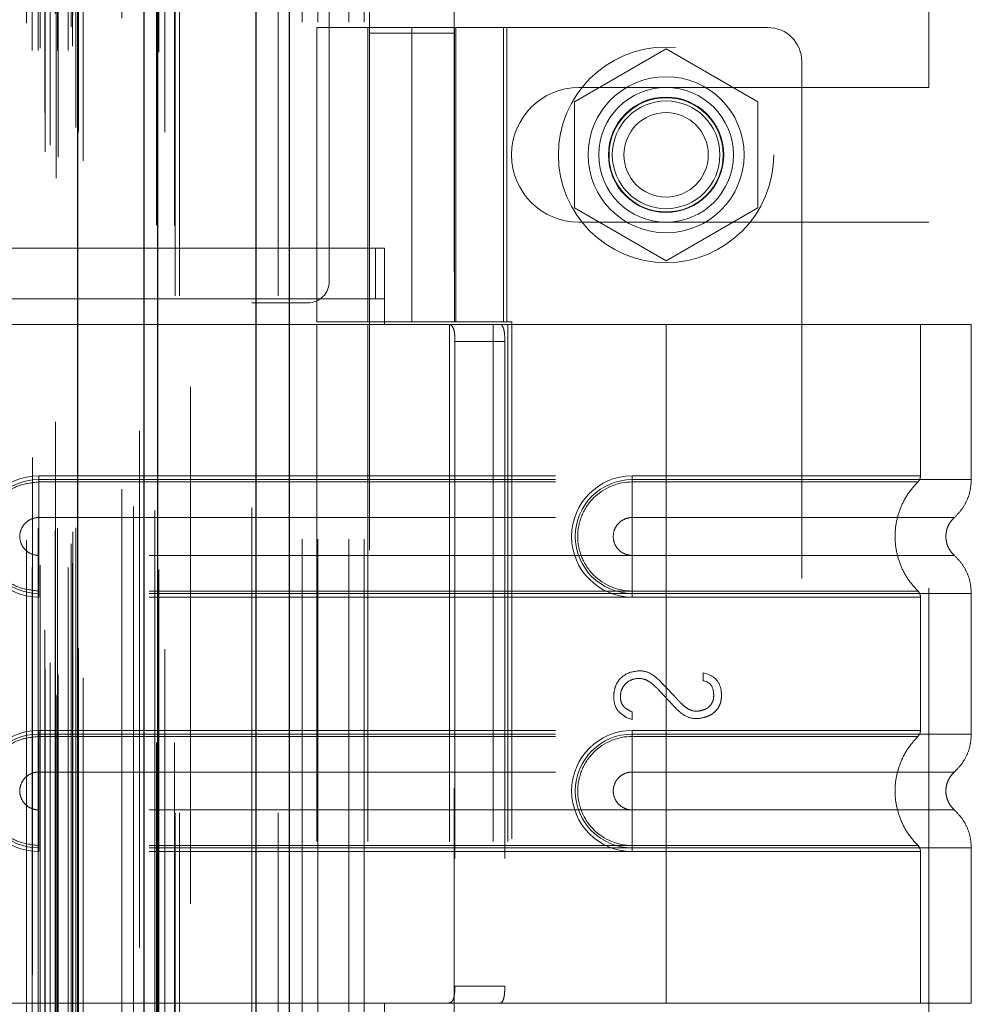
# Model space of a CAD drawing. Header units: inches. Extents: x 0.2 to 10.8, y 0.2 to 8.2.
# Tile 90 of 103: x 5.993 to 6.178, y 4.643 to 4.834. Entities that reach past the tile are written whole.
import ezdxf

# ---------------------------------------------------------------- set-up
doc = ezdxf.new("R2010")
doc.units = ezdxf.units.IN
doc.header["$MEASUREMENT"] = 0
doc.linetypes.add('HIDDEN', pattern=[0.075, 0.05, -0.025])
doc.layers.add('DIMENSIONS', color=140, linetype='Continuous')
doc.styles.add('SLDTEXTSTYLE0', font='TXT', dxfattribs={"width": 0.7})
doc.dimstyles.new('SLDDIMSTYLE0', dxfattribs={"dimtxt": 0.084961, "dimasz": 0.13, "dimexe": 0, "dimexo": 0.0625, "dimgap": 0.02124, "dimtad": 0, "dimtih": 1, "dimtoh": 1, "dimlfac": 12, "dimrnd": 1e-09, "dimzin": 12, "dimdsep": 46, "dimtxsty": 'SLDTEXTSTYLE0', "dimsah": 1, "dimcen": 0.09, "dimadec": 0, "dimazin": 3, "dimtfac": 1, "dimtofl": 0, "dimtmove": 0, "dimatfit": 3, "dimfxl": 0, "dimfrac": 2, "dimtolj": 1, "dimtzin": 12, "dimarcsym": 0})

# ---------------------------------------------------------------- blocks, each defined once
blk = doc.blocks.new('_D_17')
at = {"layer": 'DIMENSIONS'}
for p, q in [((5.99809, 4.98509), (5.54196, 4.98509)), ((5.66696, 4.98509), (5.66696, 4.52459)), ((5.50539, 4.37054), (5.47686, 4.37054)), ((5.47686, 4.37054), (5.47686, 4.23551)), ((5.82853, 4.37054), (5.85706, 4.37054)), ((5.85706, 4.37054), (5.85706, 4.23551)), ((5.47686, 4.23551), (5.50539, 4.23551)), ((5.85706, 4.23551), (5.82853, 4.23551)), ((5.66696, 3.77809), (5.66696, 4.21649)), ((5.99809, 3.77809), (5.54196, 3.77809))]:
    blk.add_line(p, q, dxfattribs=at)
for points in [[(5.66696, 4.98509), (5.64696, 4.85509), (5.68696, 4.85509)], [(5.66696, 3.77809), (5.68696, 3.90809), (5.64696, 3.90809)]]:
    blk.add_solid(points, dxfattribs=at)
at = {"layer": 'DIMENSIONS', "char_height": 0.083333, "attachment_point": 1, "style": 'SLDTEXTSTYLE0'}
for s, insert in [('14.48', (5.50539, 4.49698)), ('367.9', (5.50539, 4.34293))]:
    blk.add_mtext(s, dxfattribs=dict(at, insert=insert))
blk = doc.blocks.new('_D_18')
at = {"layer": 'DIMENSIONS'}
for p, q in [((5.96751, 5.10034), (5.07074, 5.10034)), ((5.19574, 5.10034), (5.19574, 4.58015)), ((5.03417, 4.45001), (5.00564, 4.45001)), ((5.00564, 4.45001), (5.00564, 4.31498)), ((5.35731, 4.45001), (5.38584, 4.45001)), ((5.38584, 4.45001), (5.38584, 4.31498)), ((5.00564, 4.31498), (5.03417, 4.31498)), ((5.38584, 4.31498), (5.35731, 4.31498)), ((5.19574, 3.66276), (5.19574, 4.16093)), ((5.96751, 3.66276), (5.07074, 3.66276))]:
    blk.add_line(p, q, dxfattribs=at)
for points in [[(5.19574, 5.10034), (5.17574, 4.97034), (5.21574, 4.97034)], [(5.19574, 3.66276), (5.21574, 3.79276), (5.17574, 3.79276)]]:
    blk.add_solid(points, dxfattribs=at)
at = {"layer": 'DIMENSIONS', "char_height": 0.083333, "attachment_point": 1, "style": 'SLDTEXTSTYLE0'}
for s, insert in [('17.25', (5.03417, 4.57646)), ('438.2', (5.03417, 4.42241)), ('OPENING', (4.9337, 4.26836))]:
    blk.add_mtext(s, dxfattribs=dict(at, insert=insert))

msp = doc.modelspace()

# ---------------------------------------------------------------- linework, layer by layer
at = {"color": 7, "linetype": 'Continuous', "lineweight": 25}
for p, q in [((6.0455842, 5.1928409), (6.0455842, 3.5803448)), ((6.0392203, 3.5803448), (6.0392203, 5.1916607)), ((6.0175082, 3.5803448), (6.0175082, 5.1824282)), ((6.0201443, 3.5803448), (6.0201443, 5.1826871)), ((6.0047052, 3.6064492), (6.0047052, 5.156724))]:
    msp.add_line(p, q, dxfattribs=at)
at = {"color": 7, "linetype": 'HIDDEN', "lineweight": 18}
for p, q in [((6.0455842, 5.1928409), (6.0455842, 3.5803448)), ((6.0455842, 3.5803448), (6.0455842, 5.1928409)), ((6.0455842, 3.5803448), (6.0455842, 5.1928409)), ((6.0392203, 3.5803448), (6.0392203, 5.1916607)), ((6.0434629, 3.5803448), (6.0434629, 5.1916607)), ((6.0434629, 3.5803448), (6.0434629, 5.1916607)), ((6.0201443, 3.5803448), (6.0201443, 5.1826871)), ((6.0235082, 3.5803448), (6.0235082, 5.1824282)), ((6.0243869, 3.5803448), (6.0243869, 5.1826871)), ((6.0243869, 3.5803448), (6.0243869, 5.1826871)), ((6.0198901, 3.5939789), (6.0198901, 5.1691944)), ((6.0004797, 3.6031152), (6.0004797, 5.160058)), ((6.0004797, 3.6031152), (6.0004797, 5.160058)), ((6.0057471, 3.6064492), (6.0057471, 5.156724)), ((5.9983419, 3.6081839), (5.9983419, 5.1549894)), ((6.0003953, 5.1559641), (6.0003953, 3.6072092)), ((6.000905, 3.6071193), (6.000905, 5.1560539)), ((5.9993342, 3.6094387), (5.9993342, 5.1537725)), ((6.0166348, 5.1542407), (6.0166348, 3.6089376)), ((6.0166348, 5.1542391), (6.0166348, 3.608946)), ((6.0047807, 3.6119336), (6.0047807, 5.1512397)), ((6.0048075, 3.6121433), (6.0048075, 5.15103)), ((5.9959441, 5.1490849), (5.9959441, 3.6140965)), ((6.0043292, 3.6128972), (6.0043292, 5.150276)), ((6.0043292, 3.6128972), (6.0043292, 5.150276)), ((5.9983109, 3.615731), (5.9983109, 5.1474423)), ((6.0131982, 5.1429384), (6.0131982, 3.6202104)), ((5.9958184, 3.6278003), (5.9958184, 5.135373)), ((5.9969916, 5.135373), (5.9969916, 3.6278003)), ((5.9969916, 3.6278003), (5.9969916, 5.135373)), ((6.0007416, 3.6278003), (6.0007416, 5.135373)), ((6.0007416, 5.135373), (6.0007416, 3.6278003)), ((6.0028152, 3.6278003), (6.0028152, 5.135373)), ((6.0028152, 3.6278003), (6.0028152, 5.135373)), ((5.9974082, 3.628217), (5.9974082, 5.1349563)), ((6.0003249, 5.1349563), (6.0003249, 3.628217)), ((6.0036582, 3.6286336), (6.0036582, 5.1345396)), ((6.0036582, 3.6286336), (6.0036582, 5.1345396)), ((6.0034138, 5.1323783), (6.0034138, 3.630795)), ((5.9947291, 3.6330772), (5.9947291, 5.130098)), ((6.0037286, 3.6347135), (6.0037286, 5.1284598)), ((6.0037286, 3.6347135), (6.0037286, 5.1284598)), ((6.0042758, 3.6354865), (6.0042758, 5.1276867)), ((6.0042758, 3.6354865), (6.0042758, 5.1276867)), ((6.0196015, 3.6387983), (6.0196015, 5.1243403)), ((6.0154677, 3.639577), (6.0154677, 5.1235963)), ((6.0265082, 3.6627615), (6.0265082, 5.1003448)), ((6.0265082, 3.6627615), (6.0265082, 5.1003448)), ((6.0265082, 3.6627615), (6.0265082, 5.1003448)), ((6.0265082, 3.6627615), (6.0265082, 5.1003448)), ((6.0533416, 4.7831365), (6.0533416, 5.1003448)), ((6.0480916, 4.4332615), (6.0480916, 4.9850948)), ((6.0480916, 4.4332615), (6.0480916, 4.9850948)), ((6.0510916, 4.4332615), (6.0510916, 4.9850948)), ((6.0570916, 4.4332615), (6.0570916, 4.9850948)), ((6.0600916, 4.4332615), (6.0600916, 4.9850948)), ((6.0600916, 4.4332615), (6.0600916, 4.9850948)), ((6.1693416, 4.8206157), (6.1693416, 4.9028552)), ((6.0610935, 4.84752), (6.0610935, 4.8311158)), ((6.0774977, 4.8311158), (6.0774977, 4.84752)), ((6.0509229, 4.8322182), (6.0876683, 4.8322182)), ((6.0509229, 4.8322182), (6.0509229, 4.7752956)), ((6.0607655, 4.8322182), (6.0607655, 4.7752956)), ((6.0774977, 4.8311158), (6.0610935, 4.8311158)), ((6.0610935, 4.8311158), (6.0610935, 4.5850528)), ((6.0692956, 4.8322182), (6.0692956, 4.7752956)), ((6.0692956, 4.7752956), (6.0692956, 4.8322182)), ((6.0774977, 4.5850528), (6.0774977, 4.8311158)), ((6.0775352, 4.8322182), (6.0775352, 4.7752956)), ((6.0778258, 4.7752956), (6.0778258, 4.8322182)), ((6.0870423, 4.7752956), (6.0870423, 4.8322182)), ((6.1381933, 4.8322182), (6.0876683, 4.8322182)), ((6.0876683, 4.7752956), (6.0876683, 4.8322182)), ((6.1185082, 4.8280908), (6.1007582, 4.8178428)), ((6.1362582, 4.8178428), (6.1185082, 4.8280908)), ((6.144755, 4.8256565), (6.144755, 4.5927169)), ((6.1016332, 4.8206157), (6.1693416, 4.8206157)), ((6.1007582, 4.8178428), (6.1007582, 4.7973469)), ((6.1362582, 4.7973469), (6.1362582, 4.8178428)), ((6.1007582, 4.7973469), (6.1185082, 4.7870989)), ((6.1185082, 4.7870989), (6.1362582, 4.7973469)), ((6.1016332, 4.794574), (6.1693416, 4.794574)), ((6.1693416, 4.6237823), (6.1693416, 4.794574)), ((6.0622533, 4.7895673), (5.9718997, 4.7895673)), ((6.0622533, 4.7797248), (6.0622533, 4.7895673)), ((6.0622533, 4.7895673), (6.0640463, 4.7895673)), ((6.0640463, 4.7797248), (6.0640463, 4.7895673)), ((6.0622533, 4.7797248), (5.9718997, 4.7797248)), ((6.0640463, 4.7797248), (6.0622533, 4.7797248)), ((6.0640463, 4.7797248), (6.0640463, 4.7748035)), ((6.0383416, 4.6393865), (6.0383416, 4.7789698)), ((6.0383416, 4.7789698), (6.0491749, 4.7789698)), ((6.0640463, 4.7748035), (5.9741513, 4.7748035)), ((6.0640463, 4.7748035), (5.9741513, 4.7748035)), ((6.0876683, 4.7752956), (6.0509229, 4.7752956)), ((6.0640463, 4.7748035), (6.0509229, 4.7748035)), ((6.0509229, 4.7748035), (6.0509229, 4.6435699)), ((6.0607655, 4.7748035), (6.0607655, 4.6435699)), ((6.1185082, 4.7748035), (6.0640463, 4.7748035)), ((6.0766069, 4.7748035), (6.0766069, 4.6435699)), ((6.0850429, 4.7748035), (6.0850429, 4.6435699)), ((6.0876683, 4.7752956), (6.0886827, 4.7752956)), ((6.0878549, 4.7748035), (6.0878549, 4.6435699)), ((6.0878549, 4.7748035), (6.0878549, 4.6435699)), ((6.0886827, 4.7752956), (6.0886827, 4.6430778)), ((6.1185082, 4.7748035), (6.1185082, 4.7447968)), ((6.1775634, 4.7748035), (6.1185082, 4.7748035)), ((6.1185082, 4.7748035), (6.1185082, 4.7447968)), ((6.1185082, 4.7748035), (6.1185082, 4.7455075)), ((6.1185082, 4.7748035), (6.1185082, 4.7455075)), ((6.1677208, 4.7455075), (6.1677208, 4.7748035)), ((6.1775634, 4.7447968), (6.1775634, 4.7748035)), ((6.0776596, 4.7715227), (6.0776596, 4.6468507)), ((6.0873104, 4.7715227), (6.0776596, 4.7715227)), ((6.0873104, 4.7715227), (6.0873104, 4.6468507)), ((5.9971172, 4.7455075), (6.1185082, 4.7455075)), ((5.9971172, 4.7455075), (5.9971172, 4.7443369)), ((6.1185082, 4.7455075), (6.1119466, 4.7455075)), ((6.1119466, 4.7455075), (6.1119466, 4.7443369)), ((5.9971172, 4.7447968), (6.1185082, 4.7447968)), ((5.9971172, 4.7447968), (5.9971172, 4.7374552)), ((5.9971172, 4.7443369), (6.1185082, 4.7443369)), ((6.1119466, 4.7447968), (6.1119466, 4.7374552)), ((6.1185082, 4.7447968), (6.1119466, 4.7447968)), ((6.1185082, 4.7443369), (6.1119466, 4.7443369)), ((5.9971172, 4.7374552), (6.1185082, 4.7374552)), ((6.1185082, 4.7374552), (6.1119466, 4.7374552)), ((5.9971172, 4.7227892), (5.9971172, 4.7301308)), ((6.1185082, 4.7301308), (5.9971172, 4.7301308)), ((6.1119466, 4.7301308), (6.1185082, 4.7301308)), ((6.1119466, 4.7227892), (6.1119466, 4.7301308)), ((5.9971172, 4.7220785), (5.9971172, 4.723249)), ((6.1185082, 4.723249), (5.9971172, 4.723249)), ((6.1185082, 4.7227892), (5.9971172, 4.7227892)), ((6.1185082, 4.7220785), (5.9971172, 4.7220785)), ((6.1119466, 4.723249), (6.1185082, 4.723249)), ((6.1119466, 4.7220785), (6.1119466, 4.723249)), ((6.1119466, 4.7227892), (6.1185082, 4.7227892)), ((6.1119466, 4.7220785), (6.1185082, 4.7220785)), ((6.1185082, 4.7227892), (6.1185082, 4.6955842)), ((6.1185082, 4.7227892), (6.1185082, 4.6955842)), ((6.1185082, 4.7220785), (6.1185082, 4.6962949)), ((6.1185082, 4.7220785), (6.1185082, 4.6962949)), ((6.1677208, 4.6962949), (6.1677208, 4.7220785)), ((6.1775634, 4.6955842), (6.1775634, 4.7227892)), ((6.1256985, 4.707395), (6.1266272, 4.7071548)), ((6.1256985, 4.7059058), (6.1256985, 4.707395)), ((6.111959, 4.6998207), (6.111959, 4.6984115)), ((6.111959, 4.6984115), (6.1108061, 4.6987958)), ((5.9971172, 4.6962949), (6.1185082, 4.6962949)), ((5.9971172, 4.6962949), (5.9971172, 4.6951243)), ((5.9971172, 4.6955842), (6.1185082, 4.6955842)), ((5.9971172, 4.6955842), (5.9971172, 4.6882426)), ((6.1119466, 4.6962949), (6.1119466, 4.6951243)), ((6.1185082, 4.6962949), (6.1119466, 4.6962949)), ((6.1119466, 4.6955842), (6.1119466, 4.6882426)), ((6.1185082, 4.6955842), (6.1119466, 4.6955842)), ((5.9971172, 4.6951243), (6.1185082, 4.6951243)), ((6.1185082, 4.6951243), (6.1119466, 4.6951243)), ((5.9971172, 4.6882426), (6.1185082, 4.6882426)), ((6.1185082, 4.6882426), (6.1119466, 4.6882426)), ((5.9971172, 4.6735766), (5.9971172, 4.6809182)), ((6.1185082, 4.6809182), (5.9971172, 4.6809182)), ((6.1119466, 4.6809182), (6.1185082, 4.6809182)), ((6.1119466, 4.6735766), (6.1119466, 4.6809182)), ((5.9971172, 4.6728659), (5.9971172, 4.6740364)), ((6.1185082, 4.6740364), (5.9971172, 4.6740364)), ((6.1185082, 4.6735766), (5.9971172, 4.6735766)), ((6.1185082, 4.6728659), (5.9971172, 4.6728659)), ((6.1119466, 4.6740364), (6.1185082, 4.6740364)), ((6.1119466, 4.6728659), (6.1119466, 4.6740364)), ((6.1119466, 4.6735766), (6.1185082, 4.6735766)), ((6.1119466, 4.6728659), (6.1185082, 4.6728659)), ((6.1185082, 4.6735766), (6.1185082, 4.6435699)), ((6.1185082, 4.6735766), (6.1185082, 4.6435699)), ((6.1185082, 4.6728659), (6.1185082, 4.6435699)), ((6.1185082, 4.6728659), (6.1185082, 4.6435699)), ((6.1677208, 4.6435699), (6.1677208, 4.6728659)), ((6.1775634, 4.6435699), (6.1775634, 4.6735766)), ((6.0776596, 4.6468507), (6.0873104, 4.6468507)), ((5.9741513, 4.6435699), (6.0640463, 4.6435699)), ((5.9741513, 4.6435699), (6.0640463, 4.6435699)), ((6.0640463, 4.6435699), (6.0509229, 4.6435699)), ((6.0640463, 4.6435699), (6.0640463, 4.6386486)), ((6.1185082, 4.6435699), (6.0640463, 4.6435699)), ((6.1775634, 4.6435699), (6.1185082, 4.6435699))]:
    msp.add_line(p, q, dxfattribs=at)
at = {"color": 7, "linetype": 'HIDDEN', "lineweight": 18, "flags": 128}
for points in [[(6.0233973, 3.5939186), (6.0233977, 4.3753503), (6.0233973, 5.1692504)], [(6.0214975, 3.6119645), (6.0214976, 4.3691079), (6.0214975, 5.1512108)], [(6.0214975, 3.6119757), (6.0214976, 4.3497082), (6.0214975, 5.1511862)], [(6.0131982, 5.1429621), (6.0131985, 4.3488327), (6.0131982, 3.6202115)], [(6.0203264, 3.6274365), (6.0203272, 4.3691079), (6.0203264, 5.1357543)], [(6.0203264, 3.6274197), (6.0203271, 4.3979575), (6.0203264, 5.1357532)], [(6.0132104, 5.1340502), (6.0132102, 4.3878199), (6.0132104, 3.6291235)]]:
    msp.add_lwpolyline(points, dxfattribs=at)
at = {"color": 7, "linetype": 'HIDDEN', "lineweight": 18}
for centre, radius in [((6.1185082, 4.8075948), 0.0208333), ((6.1185082, 4.8076119), 0.0150919), ((6.1185082, 4.8075948), 0.0130208), ((6.1185082, 4.8076119), 0.0111549), ((6.1185082, 4.8075948), 0.0110417), ((6.1185082, 4.8075948), 0.0104167), ((6.1185082, 4.8075948), 0.0081625)]:
    msp.add_circle(centre, radius, dxfattribs=at)
for centre, radius, start, end in [((6.1381933, 4.8256565), 0.0065617, 0, 90), ((6.1016332, 4.8075948), 0.0130208, 90, 270), ((6.0491749, 4.7831365), 0.0041667, 270, 0), ((5.9971172, 4.733793), 0.0117145, 90, 270), ((6.1119466, 4.733793), 0.0117145, 90, 270), ((5.9971172, 4.733793), 0.0110038, 90, 270), ((6.1119466, 4.733793), 0.0110038, 90, 270), ((5.9971172, 4.6845804), 0.0117145, 90, 270), ((5.9971172, 4.6845804), 0.0110038, 90, 270), ((6.1119466, 4.6845804), 0.0117145, 90, 270), ((6.1119466, 4.6845804), 0.0110038, 90, 270)]:
    msp.add_arc(centre, radius, start, end, dxfattribs=at)
for points, knots in [([(6.0763718, 4.7748035), (6.0766175, 4.7748035), (6.0768306, 4.7747277), (6.0771789, 4.774413), (6.0773122, 4.7741738), (6.077505, 4.7735692), (6.0775667, 4.7731999), (6.0776432, 4.7723994), (6.0776596, 4.7719628), (6.0776596, 4.7715227)], [0, 0, 0, 0, 0.25, 0.25, 0.5, 0.5, 0.75, 0.75, 1, 1, 1, 1]), ([(6.0873104, 4.7715227), (6.0873104, 4.7719573), (6.0872941, 4.7723839), (6.0872246, 4.7731802), (6.0871712, 4.7735448), (6.0870204, 4.77415), (6.0869215, 4.7743937), (6.0866807, 4.7747185), (6.0865365, 4.7748035), (6.0863764, 4.7748035)], [0, 0, 0, 0, 0.25, 0.25, 0.5, 0.5, 0.75, 0.75, 1, 1, 1, 1]), ([(6.1185082, 4.7455075), (6.1260264, 4.7455075), (6.1388971, 4.7455075), (6.1548196, 4.7455075), (6.1651589, 4.7455075), (6.1690019, 4.7455075), (6.1651589, 4.7455075), (6.1548196, 4.7455075), (6.1388971, 4.7455075), (6.1260264, 4.7455075), (6.1185082, 4.7455075)], [4.71239975, 4.71239975, 4.71239975, 4.71239975, 5.17054869, 5.49779793, 5.89049701, 6.2831961, 6.67589519, 7.06859428, 7.39584352, 7.85399245, 7.85399245, 7.85399245, 7.85399245]), ([(6.1672243, 4.7443316), (6.1672983, 4.7444118), (6.1674477, 4.7445737), (6.1676008, 4.7448695), (6.1677047, 4.745186), (6.1677155, 4.7454061), (6.1677208, 4.7455151)], [0, 0, 0, 0, 0.24752408, 0.49999998, 0.75247589, 1, 1, 1, 1]), ([(5.9869165, 4.7355188), (5.9870233, 4.7363041), (5.9873166, 4.7384616), (5.9895129, 4.7414145), (5.9929657, 4.7438636), (5.9957334, 4.7441792), (5.9971172, 4.7443369)], [0, 0, 0, 0, 0.16020075, 0.44013383, 0.72006692, 1, 1, 1, 1]), ([(6.1119466, 4.7443369), (6.109175, 4.7443647), (6.1050774, 4.7426151), (6.1019518, 4.7379326), (6.101128, 4.733793), (6.1019518, 4.7296534), (6.1050774, 4.7249708), (6.109175, 4.7232213), (6.1119466, 4.723249)], [6.28318531, 6.28318531, 6.28318531, 6.28318531, 7.06858347, 7.46128255, 7.85398163, 8.24668072, 8.6393798, 9.42477796, 9.42477796, 9.42477796, 9.42477796]), ([(6.1185082, 4.7447968), (6.1223734, 4.7447968), (6.1262384, 4.7447968), (6.1338202, 4.7447968), (6.1375367, 4.7447968), (6.1446786, 4.7447968), (6.1481038, 4.7447968), (6.1545313, 4.7447968), (6.1575334, 4.7447968), (6.1629996, 4.7447968), (6.1654634, 4.7447968), (6.1697581, 4.7447968), (6.1715889, 4.7447968), (6.1745472, 4.7447968), (6.1756746, 4.7447968), (6.1771827, 4.7447968), (6.1775634, 4.7447968), (6.1775634, 4.7447968), (6.1771827, 4.7447968), (6.1756746, 4.7447968), (6.1745472, 4.7447968), (6.1715889, 4.7447968), (6.1697581, 4.7447968), (6.1654634, 4.7447968), (6.1629996, 4.7447968), (6.1575334, 4.7447968), (6.1545313, 4.7447968), (6.1481038, 4.7447968), (6.1446786, 4.7447968), (6.1375367, 4.7447968), (6.1338202, 4.7447968), (6.1262384, 4.7447968), (6.1223734, 4.7447968), (6.1185082, 4.7447968)], [0, 0, 0, 0, 0.0625, 0.0625, 0.125, 0.125, 0.1875, 0.1875, 0.25, 0.25, 0.3125, 0.3125, 0.375, 0.375, 0.4375, 0.4375, 0.5, 0.5, 0.5625, 0.5625, 0.625, 0.625, 0.6875, 0.6875, 0.75, 0.75, 0.8125, 0.8125, 0.875, 0.875, 0.9375, 0.9375, 1, 1, 1, 1]), ([(6.1185082, 4.7447968), (6.1185082, 4.7434572), (6.1185082, 4.7406487), (6.1185082, 4.7383436), (6.1185082, 4.7374543)], [0.052118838, 0.052118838, 0.052118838, 0.052118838, 0.500001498, 0.948006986, 0.948006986, 0.948006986, 0.948006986]), ([(6.1185082, 4.7447968), (6.1185082, 4.7434157), (6.1185082, 4.7420354), (6.1185082, 4.7395144), (6.1185082, 4.7383751), (6.1185082, 4.7374552)], [0, 0, 0, 0, 0.5, 0.5, 1, 1, 1, 1]), ([(6.1185082, 4.7443369), (6.1248871, 4.744337), (6.13126, 4.744337), (6.1430451, 4.7443371), (6.1484508, 4.7443371), (6.1574659, 4.7443371), (6.1610803, 4.7443372), (6.1659595, 4.7443372), (6.1672293, 4.7443372), (6.167228, 4.7443373), (6.1659611, 4.7443373), (6.1610792, 4.7443374), (6.1574674, 4.7443374), (6.1484506, 4.7443375), (6.1430455, 4.7443375), (6.1312602, 4.7443375), (6.124888, 4.7443376), (6.1185082, 4.7443376)], [0, 0, 0, 0, 0.125, 0.125, 0.25, 0.25, 0.375, 0.375, 0.5, 0.5, 0.625, 0.625, 0.75, 0.75, 0.875, 0.875, 1, 1, 1, 1]), ([(6.1185083, 4.723249), (6.1185082, 4.7259805), (6.1185082, 4.733793), (6.1185082, 4.7416055), (6.1185083, 4.7443369)], [0.027131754, 0.027131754, 0.027131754, 0.027131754, 0.5, 0.972868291, 0.972868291, 0.972868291, 0.972868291]), ([(6.1673306, 4.7231508), (6.1666555, 4.7238785), (6.1653055, 4.7253337), (6.1639036, 4.7279828), (6.163009, 4.7308241), (6.1627014, 4.733793), (6.163009, 4.7367619), (6.1639036, 4.7396031), (6.1653055, 4.7422523), (6.1666555, 4.7437075), (6.1673306, 4.7444352)], [0, 0, 0, 0, 0.12508578, 0.25012635, 0.37515545, 0.5, 0.62484455, 0.74987365, 0.87491422, 1, 1, 1, 1]), ([(6.1742404, 4.7374232), (6.1747271, 4.7379094), (6.1757116, 4.738893), (6.1767545, 4.7407247), (6.1774365, 4.7427197), (6.1775215, 4.7441095), (6.1775635, 4.7447968)], [0, 0, 0, 0, 0.2471303, 0.49986639, 0.75266195, 1, 1, 1, 1]), ([(5.9971172, 4.7301308), (5.9966378, 4.7301308), (5.9961586, 4.7302261), (5.9952728, 4.730593), (5.9948666, 4.7308644), (5.9941886, 4.7315424), (5.9939172, 4.7319486), (5.9935503, 4.7328344), (5.9934549, 4.7333136), (5.9934549, 4.7342724), (5.9935503, 4.7347516), (5.9939172, 4.7356374), (5.9941886, 4.7360436), (5.9948666, 4.7367216), (5.9952728, 4.736993), (5.9961586, 4.7373599), (5.9966378, 4.7374552), (5.9971172, 4.7374552)], [0, 0, 0, 0, 0.125, 0.125, 0.25, 0.25, 0.375, 0.375, 0.5, 0.5, 0.625, 0.625, 0.75, 0.75, 0.875, 0.875, 1, 1, 1, 1]), ([(6.1119466, 4.7374552), (6.1114672, 4.7374552), (6.110988, 4.7373599), (6.1101022, 4.736993), (6.109696, 4.7367216), (6.109018, 4.7360436), (6.1087466, 4.7356374), (6.1083797, 4.7347516), (6.1082843, 4.7342724), (6.1082843, 4.7333136), (6.1083797, 4.7328344), (6.1087466, 4.7319486), (6.109018, 4.7315424), (6.109696, 4.7308644), (6.1101022, 4.730593), (6.110988, 4.7302261), (6.1114672, 4.7301308), (6.1119466, 4.7301308)], [0, 0, 0, 0, 0.125, 0.125, 0.25, 0.25, 0.375, 0.375, 0.5, 0.5, 0.625, 0.625, 0.75, 0.75, 0.875, 0.875, 1, 1, 1, 1]), ([(6.1185082, 4.7374543), (6.1267786, 4.7374543), (6.141191, 4.7374543), (6.1593137, 4.7374543), (6.1713015, 4.7374543), (6.1757629, 4.7374543), (6.1713015, 4.7374543), (6.1593137, 4.7374543), (6.141191, 4.7374543), (6.1267786, 4.7374543), (6.1185082, 4.7374543)], [4.71241411, 4.71241411, 4.71241411, 4.71241411, 5.15721613, 5.48839216, 5.88580339, 6.28321463, 6.68062587, 7.0780371, 7.40921314, 7.85401516, 7.85401516, 7.85401516, 7.85401516]), ([(6.1743126, 4.7300987), (6.1740659, 4.7303446), (6.1735719, 4.7308369), (6.1730535, 4.731755), (6.1727196, 4.7327486), (6.1726032, 4.733793), (6.1727196, 4.7348374), (6.1730535, 4.735831), (6.1735719, 4.7367491), (6.1740659, 4.7372414), (6.1743126, 4.7374872)], [0, 0, 0, 0, 0.12483242, 0.24993914, 0.37510573, 0.5, 0.62489427, 0.75006086, 0.87516758, 1, 1, 1, 1]), ([(5.9971172, 4.723249), (5.9957334, 4.7234068), (5.9929657, 4.7237223), (5.9895129, 4.7261715), (5.9873166, 4.7291244), (5.9870233, 4.7312819), (5.9869165, 4.7320672)], [0, 0, 0, 0, 0.27993308, 0.55986617, 0.83979925, 1, 1, 1, 1]), ([(6.1185082, 4.7301316), (6.1267786, 4.7301316), (6.141191, 4.7301316), (6.1593137, 4.7301316), (6.1713015, 4.7301316), (6.1757629, 4.7301316), (6.1713015, 4.7301316), (6.1593137, 4.7301316), (6.141191, 4.7301316), (6.1267786, 4.7301316), (6.1185082, 4.7301316)], [4.71236405, 4.71236405, 4.71236405, 4.71236405, 5.15716608, 5.48834211, 5.88575335, 6.2831646, 6.68057584, 7.07798708, 7.40916311, 7.85396503, 7.85396503, 7.85396503, 7.85396503]), ([(6.1185082, 4.7227892), (6.1185082, 4.7241287), (6.1185082, 4.7269373), (6.1185082, 4.7292424), (6.1185082, 4.7301316)], [0.052118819, 0.052118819, 0.052118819, 0.052118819, 0.500001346, 0.948007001, 0.948007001, 0.948007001, 0.948007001]), ([(6.1185082, 4.7227892), (6.1185082, 4.7241703), (6.1185082, 4.7255506), (6.1185082, 4.7280716), (6.1185082, 4.7292109), (6.1185082, 4.7301308)], [0, 0, 0, 0, 0.5, 0.5, 1, 1, 1, 1]), ([(6.1775635, 4.7227892), (6.1775215, 4.7234765), (6.1774365, 4.7248663), (6.1767545, 4.7268613), (6.1757116, 4.728693), (6.1747271, 4.7296766), (6.1742404, 4.7301628)], [0, 0, 0, 0, 0.24733805, 0.50013361, 0.75286969, 1, 1, 1, 1]), ([(6.1185082, 4.7232484), (6.124888, 4.7232484), (6.1312602, 4.7232485), (6.1430455, 4.7232485), (6.1484506, 4.7232485), (6.1574674, 4.7232486), (6.1610792, 4.7232486), (6.1659611, 4.7232487), (6.167228, 4.7232487), (6.1672293, 4.7232487), (6.1659595, 4.7232488), (6.1610803, 4.7232488), (6.1574659, 4.7232489), (6.1484508, 4.7232489), (6.1430451, 4.7232489), (6.13126, 4.723249), (6.1248871, 4.723249), (6.1185082, 4.723249)], [0, 0, 0, 0, 0.125, 0.125, 0.25, 0.25, 0.375, 0.375, 0.5, 0.5, 0.625, 0.625, 0.75, 0.75, 0.875, 0.875, 1, 1, 1, 1]), ([(6.1185082, 4.7227892), (6.1223734, 4.7227892), (6.1262384, 4.7227892), (6.1338202, 4.7227892), (6.1375367, 4.7227892), (6.1446786, 4.7227892), (6.1481038, 4.7227892), (6.1545313, 4.7227892), (6.1575334, 4.7227892), (6.1629996, 4.7227892), (6.1654634, 4.7227892), (6.1697581, 4.7227892), (6.1715889, 4.7227892), (6.1745472, 4.7227892), (6.1756746, 4.7227892), (6.1771827, 4.7227892), (6.1775634, 4.7227892), (6.1775634, 4.7227892), (6.1771827, 4.7227892), (6.1756746, 4.7227892), (6.1745472, 4.7227892), (6.1715889, 4.7227892), (6.1697581, 4.7227892), (6.1654634, 4.7227892), (6.1629996, 4.7227892), (6.1575334, 4.7227892), (6.1545313, 4.7227892), (6.1481038, 4.7227892), (6.1446786, 4.7227892), (6.1375367, 4.7227892), (6.1338202, 4.7227892), (6.1262384, 4.7227892), (6.1223734, 4.7227892), (6.1185082, 4.7227892)], [0, 0, 0, 0, 0.0625, 0.0625, 0.125, 0.125, 0.1875, 0.1875, 0.25, 0.25, 0.3125, 0.3125, 0.375, 0.375, 0.4375, 0.4375, 0.5, 0.5, 0.5625, 0.5625, 0.625, 0.625, 0.6875, 0.6875, 0.75, 0.75, 0.8125, 0.8125, 0.875, 0.875, 0.9375, 0.9375, 1, 1, 1, 1]), ([(6.1185082, 4.7220785), (6.1260264, 4.7220785), (6.1388971, 4.7220785), (6.1548196, 4.7220785), (6.1651589, 4.7220785), (6.1690019, 4.7220785), (6.1651589, 4.7220785), (6.1548196, 4.7220785), (6.1388971, 4.7220785), (6.1260264, 4.7220785), (6.1185082, 4.7220785)], [4.71239001, 4.71239001, 4.71239001, 4.71239001, 5.17053895, 5.49778819, 5.89048727, 6.28318636, 6.67588545, 7.06858454, 7.39583378, 7.85398272, 7.85398272, 7.85398272, 7.85398272]), ([(6.1677208, 4.7220709), (6.1677155, 4.7221799), (6.1677047, 4.7223999), (6.1676008, 4.7227164), (6.1674477, 4.7230123), (6.1672983, 4.7231742), (6.1672243, 4.7232544)], [0, 0, 0, 0, 0.247524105, 0.500000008, 0.752475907, 1, 1, 1, 1]), ([(6.1108061, 4.6987958), (6.110457, 4.6990434), (6.1098769, 4.6994696), (6.1093888, 4.6998952), (6.1092298, 4.7000522), (6.1089134, 4.7004815), (6.1085448, 4.7012304), (6.1083045, 4.7026782), (6.1085211, 4.7045029), (6.1091855, 4.7058995), (6.1107431, 4.7073789), (6.1123216, 4.7077953), (6.1135764, 4.7077953)], [0, 0, 0, 0, 0.0625, 0.125, 0.15625, 0.1875, 0.25, 0.375, 0.5, 0.625, 0.75, 1, 1, 1, 1]), ([(6.1266272, 4.7071548), (6.1273556, 4.7068716), (6.1285074, 4.7060466), (6.1291708, 4.7044273), (6.1292616, 4.7026603), (6.1290317, 4.701457), (6.1285441, 4.7004734), (6.1276426, 4.6995894), (6.1269604, 4.6991841), (6.1258117, 4.6987252), (6.1240929, 4.6984199), (6.1223656, 4.6989002), (6.1212091, 4.699791), (6.1207462, 4.700209), (6.120315, 4.7006557), (6.1200937, 4.7008942), (6.1196181, 4.7013996), (6.1189869, 4.7020751), (6.1182033, 4.702911), (6.1175713, 4.7035838), (6.1170918, 4.7040892), (6.1168717, 4.7043229), (6.1164472, 4.704761), (6.1159693, 4.7051936), (6.1151991, 4.7057779), (6.1139159, 4.7064395), (6.1121685, 4.706305), (6.1109044, 4.7056935), (6.109945, 4.7044042), (6.1096452, 4.7033143), (6.1096698, 4.7020194), (6.1100159, 4.7012196), (6.1105021, 4.7007035), (6.1108595, 4.7004513), (6.1114597, 4.7000857), (6.111959, 4.6998207)], [0, 0, 0, 0, 0.0625, 0.125, 0.15625, 0.1875, 0.21875, 0.25, 0.28125, 0.3125, 0.375, 0.4375, 0.453125, 0.46875, 0.4765625, 0.484375, 0.5, 0.53125, 0.5625, 0.59375, 0.609375, 0.6171875, 0.625, 0.640625, 0.65625, 0.6875, 0.75, 0.8125, 0.84375, 0.875, 0.90625, 0.9375, 0.953125, 0.96875, 1, 1, 1, 1]), ([(6.1135764, 4.7077953), (6.1143906, 4.7077953), (6.1154077, 4.7074389), (6.1166106, 4.7065232), (6.1174565, 4.705715), (6.11821, 4.704886), (6.1192162, 4.7038464), (6.1199961, 4.7030217), (6.120612, 4.7023687), (6.1208533, 4.7021052), (6.1215029, 4.7014247), (6.1221438, 4.7008657), (6.1231652, 4.7001631), (6.1242649, 4.6999398), (6.1254006, 4.7001138), (6.1261893, 4.7004224), (6.1267446, 4.7007839), (6.1274883, 4.7015763), (6.1277478, 4.7025343), (6.1277011, 4.703702), (6.1273976, 4.7050997), (6.1266338, 4.7057499), (6.1256985, 4.7059058)], [0, 0, 0, 0, 0.125, 0.15625, 0.1875, 0.25, 0.3125, 0.375, 0.40625, 0.421875, 0.4375, 0.46875, 0.5, 0.5625, 0.625, 0.6875, 0.71875, 0.75, 0.8125, 0.84375, 0.875, 1, 1, 1, 1]), ([(6.1185082, 4.6962949), (6.1257614, 4.6962949), (6.1384028, 4.6962949), (6.1543378, 4.6962949), (6.1649424, 4.6962949), (6.1690153, 4.6962949), (6.1653088, 4.6962949), (6.1549969, 4.6962949), (6.1390191, 4.6962949), (6.1260715, 4.6962949), (6.1185082, 4.6962949)], [4.71239469, 4.71239469, 4.71239469, 4.71239469, 5.154448, 5.48366074, 5.87871603, 6.27377131, 6.6688266, 7.06388188, 7.39309462, 7.85399245, 7.85399245, 7.85399245, 7.85399245]), ([(6.1185082, 4.6955842), (6.1223734, 4.6955842), (6.1262384, 4.6955842), (6.1338202, 4.6955842), (6.1375367, 4.6955842), (6.1446786, 4.6955842), (6.1481038, 4.6955842), (6.1545313, 4.6955842), (6.1575334, 4.6955842), (6.1629996, 4.6955842), (6.1654634, 4.6955842), (6.1697581, 4.6955842), (6.1715889, 4.6955842), (6.1745472, 4.6955842), (6.1756746, 4.6955842), (6.1771827, 4.6955842), (6.1775634, 4.6955842), (6.1775634, 4.6955842), (6.1771827, 4.6955842), (6.1756746, 4.6955842), (6.1745472, 4.6955842), (6.1715889, 4.6955842), (6.1697581, 4.6955842), (6.1654634, 4.6955842), (6.1629996, 4.6955842), (6.1575334, 4.6955842), (6.1545313, 4.6955842), (6.1481038, 4.6955842), (6.1446786, 4.6955842), (6.1375367, 4.6955842), (6.1338202, 4.6955842), (6.1262384, 4.6955842), (6.1223734, 4.6955842), (6.1185082, 4.6955842)], [0, 0, 0, 0, 0.0625, 0.0625, 0.125, 0.125, 0.1875, 0.1875, 0.25, 0.25, 0.3125, 0.3125, 0.375, 0.375, 0.4375, 0.4375, 0.5, 0.5, 0.5625, 0.5625, 0.625, 0.625, 0.6875, 0.6875, 0.75, 0.75, 0.8125, 0.8125, 0.875, 0.875, 0.9375, 0.9375, 1, 1, 1, 1]), ([(6.1185082, 4.6955842), (6.1185082, 4.6942446), (6.1185082, 4.6914361), (6.1185082, 4.689131), (6.1185082, 4.6882417)], [0.052118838, 0.052118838, 0.052118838, 0.052118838, 0.500001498, 0.948006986, 0.948006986, 0.948006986, 0.948006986]), ([(6.1185082, 4.6955842), (6.1185082, 4.6942031), (6.1185082, 4.6928228), (6.1185082, 4.6903018), (6.1185082, 4.6891625), (6.1185082, 4.6882426)], [0, 0, 0, 0, 0.5, 0.5, 1, 1, 1, 1]), ([(6.1672242, 4.695119), (6.1672982, 4.6951992), (6.1674477, 4.6953611), (6.1676007, 4.6956569), (6.1677047, 4.6959734), (6.1677155, 4.6961935), (6.1677208, 4.6963025)], [0, 0, 0, 0, 0.24752405, 0.49999994, 0.75247586, 1, 1, 1, 1]), ([(6.1742404, 4.6882106), (6.1747271, 4.6886968), (6.1757116, 4.6896804), (6.1767545, 4.6915121), (6.1774365, 4.6935071), (6.1775215, 4.6948969), (6.1775635, 4.6955842)], [0, 0, 0, 0, 0.2471303, 0.49986639, 0.75266195, 1, 1, 1, 1]), ([(5.9869165, 4.6863062), (5.9870233, 4.6870915), (5.9873166, 4.689249), (5.9895129, 4.6922019), (5.9929657, 4.694651), (5.9957334, 4.6949666), (5.9971172, 4.6951243)], [0, 0, 0, 0, 0.16020075, 0.44013383, 0.72006692, 1, 1, 1, 1]), ([(6.1119466, 4.6951243), (6.109175, 4.6951521), (6.1050774, 4.6934025), (6.1019518, 4.68872), (6.101128, 4.6845804), (6.1019518, 4.6804408), (6.1050774, 4.6757582), (6.109175, 4.6740087), (6.1119466, 4.6740364)], [6.28318531, 6.28318531, 6.28318531, 6.28318531, 7.06858347, 7.46128255, 7.85398163, 8.24668072, 8.6393798, 9.42477796, 9.42477796, 9.42477796, 9.42477796]), ([(6.1185082, 4.6951243), (6.1205383, 4.6951243), (6.1226965, 4.6951243), (6.1272549, 4.6951243), (6.1296557, 4.6951243), (6.1346448, 4.6951243), (6.1372337, 4.6951243), (6.1424825, 4.6951243), (6.1451426, 4.6951243), (6.1503396, 4.6951243), (6.1528756, 4.6951243), (6.1575567, 4.6951243), (6.1596995, 4.6951243), (6.163296, 4.6951243), (6.1647465, 4.6951243), (6.1667146, 4.6951243), (6.1672296, 4.6951243), (6.1672296, 4.6951243), (6.1667146, 4.6951243), (6.1647465, 4.6951243), (6.163296, 4.6951243), (6.1596995, 4.6951243), (6.1575567, 4.6951243), (6.1528756, 4.6951243), (6.1503396, 4.6951243), (6.1451426, 4.6951243), (6.1424825, 4.6951243), (6.1372337, 4.6951243), (6.1346448, 4.6951243), (6.1296557, 4.6951243), (6.1272549, 4.6951243), (6.1226965, 4.6951243), (6.1205383, 4.6951243), (6.1185082, 4.6951243)], [0, 0, 0, 0, 0.0625, 0.0625, 0.125, 0.125, 0.1875, 0.1875, 0.25, 0.25, 0.3125, 0.3125, 0.375, 0.375, 0.4375, 0.4375, 0.5, 0.5, 0.5625, 0.5625, 0.625, 0.625, 0.6875, 0.6875, 0.75, 0.75, 0.8125, 0.8125, 0.875, 0.875, 0.9375, 0.9375, 1, 1, 1, 1]), ([(6.1673307, 4.6739382), (6.1666598, 4.6746686), (6.1653175, 4.6761301), (6.163914, 4.6787765), (6.1630124, 4.6816144), (6.1626998, 4.6845804), (6.1630124, 4.6875464), (6.163914, 4.6903843), (6.1653175, 4.6930307), (6.1666598, 4.6944922), (6.1673307, 4.6952226)], [0, 0, 0, 0, 0.125054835, 0.250208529, 0.375263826, 0.5, 0.624736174, 0.749791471, 0.874945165, 1, 1, 1, 1]), ([(5.9971172, 4.6809182), (5.9966378, 4.6809182), (5.9961586, 4.6810135), (5.9952728, 4.6813804), (5.9948666, 4.6816518), (5.9941886, 4.6823298), (5.9939172, 4.682736), (5.9935503, 4.6836218), (5.9934549, 4.684101), (5.9934549, 4.6850598), (5.9935503, 4.685539), (5.9939172, 4.6864248), (5.9941886, 4.686831), (5.9948666, 4.687509), (5.9952728, 4.6877804), (5.9961586, 4.6881473), (5.9966378, 4.6882426), (5.9971172, 4.6882426)], [0, 0, 0, 0, 0.125, 0.125, 0.25, 0.25, 0.375, 0.375, 0.5, 0.5, 0.625, 0.625, 0.75, 0.75, 0.875, 0.875, 1, 1, 1, 1]), ([(6.1119466, 4.6882426), (6.1114672, 4.6882426), (6.110988, 4.6881473), (6.1101022, 4.6877804), (6.109696, 4.687509), (6.109018, 4.686831), (6.1087466, 4.6864248), (6.1083797, 4.685539), (6.1082843, 4.6850598), (6.1082843, 4.684101), (6.1083797, 4.6836218), (6.1087466, 4.682736), (6.109018, 4.6823298), (6.109696, 4.6816518), (6.1101022, 4.6813804), (6.110988, 4.6810135), (6.1114672, 4.6809182), (6.1119466, 4.6809182)], [0, 0, 0, 0, 0.125, 0.125, 0.25, 0.25, 0.375, 0.375, 0.5, 0.5, 0.625, 0.625, 0.75, 0.75, 0.875, 0.875, 1, 1, 1, 1]), ([(6.1185082, 4.6882417), (6.1267786, 4.6882417), (6.141191, 4.6882417), (6.1593137, 4.6882417), (6.1713015, 4.6882417), (6.1757629, 4.6882417), (6.1713015, 4.6882417), (6.1593137, 4.6882417), (6.141191, 4.6882417), (6.1267786, 4.6882417), (6.1185082, 4.6882417)], [4.71241411, 4.71241411, 4.71241411, 4.71241411, 5.15721613, 5.48839216, 5.88580339, 6.28321463, 6.68062587, 7.0780371, 7.40921314, 7.85401516, 7.85401516, 7.85401516, 7.85401516]), ([(6.1743126, 4.6808861), (6.1740659, 4.681132), (6.1735719, 4.6816243), (6.1730535, 4.6825424), (6.1727196, 4.683536), (6.1726032, 4.6845804), (6.1727196, 4.6856248), (6.1730535, 4.6866184), (6.1735719, 4.6875365), (6.1740659, 4.6880288), (6.1743126, 4.6882746)], [0, 0, 0, 0, 0.12483242, 0.24993914, 0.37510573, 0.5, 0.62489427, 0.75006086, 0.87516758, 1, 1, 1, 1]), ([(5.9971172, 4.6740364), (5.9957334, 4.6741942), (5.9929657, 4.6745097), (5.9895129, 4.6769589), (5.9873166, 4.6799118), (5.9870233, 4.6820693), (5.9869165, 4.6828546)], [0, 0, 0, 0, 0.27993308, 0.55986617, 0.83979925, 1, 1, 1, 1]), ([(6.1185082, 4.680919), (6.1267786, 4.680919), (6.141191, 4.680919), (6.1593137, 4.680919), (6.1713015, 4.680919), (6.1757629, 4.680919), (6.1713015, 4.680919), (6.1593137, 4.680919), (6.141191, 4.680919), (6.1267786, 4.680919), (6.1185082, 4.680919)], [4.71236405, 4.71236405, 4.71236405, 4.71236405, 5.15716608, 5.48834211, 5.88575335, 6.2831646, 6.68057584, 7.07798708, 7.40916311, 7.85396514, 7.85396514, 7.85396514, 7.85396514]), ([(6.1185082, 4.6735766), (6.1185082, 4.6749161), (6.1185082, 4.6777247), (6.1185082, 4.6800298), (6.1185082, 4.680919)], [0.052118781, 0.052118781, 0.052118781, 0.052118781, 0.500001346, 0.948006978, 0.948006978, 0.948006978, 0.948006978]), ([(6.1185082, 4.6735766), (6.1185082, 4.6749577), (6.1185082, 4.676338), (6.1185082, 4.678859), (6.1185082, 4.6799983), (6.1185082, 4.6809182)], [0, 0, 0, 0, 0.5, 0.5, 1, 1, 1, 1]), ([(6.1775635, 4.6735766), (6.1775215, 4.6742639), (6.1774365, 4.6756537), (6.1767545, 4.6776487), (6.1757116, 4.6794804), (6.1747271, 4.680464), (6.1742404, 4.6809502)], [0, 0, 0, 0, 0.24733805, 0.50013361, 0.75286969, 1, 1, 1, 1]), ([(6.1185082, 4.6740364), (6.1205383, 4.6740364), (6.1226965, 4.6740364), (6.1272549, 4.6740364), (6.1296557, 4.6740364), (6.1346448, 4.6740364), (6.1372337, 4.6740364), (6.1424825, 4.6740364), (6.1451426, 4.6740364), (6.1503396, 4.6740364), (6.1528756, 4.6740364), (6.1575567, 4.6740364), (6.1596995, 4.6740364), (6.163296, 4.6740364), (6.1647465, 4.6740364), (6.1667146, 4.6740364), (6.1672296, 4.6740364), (6.1672296, 4.6740364), (6.1667146, 4.6740364), (6.1647465, 4.6740364), (6.163296, 4.6740364), (6.1596995, 4.6740364), (6.1575567, 4.6740364), (6.1528756, 4.6740364), (6.1503396, 4.6740364), (6.1451426, 4.6740364), (6.1424825, 4.6740364), (6.1372337, 4.6740364), (6.1346448, 4.6740364), (6.1296557, 4.6740364), (6.1272549, 4.6740364), (6.1226965, 4.6740364), (6.1205383, 4.6740364), (6.1185082, 4.6740364)], [0, 0, 0, 0, 0.0625, 0.0625, 0.125, 0.125, 0.1875, 0.1875, 0.25, 0.25, 0.3125, 0.3125, 0.375, 0.375, 0.4375, 0.4375, 0.5, 0.5, 0.5625, 0.5625, 0.625, 0.625, 0.6875, 0.6875, 0.75, 0.75, 0.8125, 0.8125, 0.875, 0.875, 0.9375, 0.9375, 1, 1, 1, 1]), ([(6.1185082, 4.6735766), (6.1223734, 4.6735766), (6.1262384, 4.6735766), (6.1338202, 4.6735766), (6.1375367, 4.6735766), (6.1446786, 4.6735766), (6.1481038, 4.6735766), (6.1545313, 4.6735766), (6.1575334, 4.6735766), (6.1629996, 4.6735766), (6.1654634, 4.6735766), (6.1697581, 4.6735766), (6.1715889, 4.6735766), (6.1745472, 4.6735766), (6.1756746, 4.6735766), (6.1771827, 4.6735766), (6.1775634, 4.6735766), (6.1775634, 4.6735766), (6.1771827, 4.6735766), (6.1756746, 4.6735766), (6.1745472, 4.6735766), (6.1715889, 4.6735766), (6.1697581, 4.6735766), (6.1654634, 4.6735766), (6.1629996, 4.6735766), (6.1575334, 4.6735766), (6.1545313, 4.6735766), (6.1481038, 4.6735766), (6.1446786, 4.6735766), (6.1375367, 4.6735766), (6.1338202, 4.6735766), (6.1262384, 4.6735766), (6.1223734, 4.6735766), (6.1185082, 4.6735766)], [0, 0, 0, 0, 0.0625, 0.0625, 0.125, 0.125, 0.1875, 0.1875, 0.25, 0.25, 0.3125, 0.3125, 0.375, 0.375, 0.4375, 0.4375, 0.5, 0.5, 0.5625, 0.5625, 0.625, 0.625, 0.6875, 0.6875, 0.75, 0.75, 0.8125, 0.8125, 0.875, 0.875, 0.9375, 0.9375, 1, 1, 1, 1]), ([(6.1185082, 4.6728659), (6.1260715, 4.6728659), (6.1390191, 4.6728659), (6.1549969, 4.6728659), (6.1653088, 4.6728659), (6.1690153, 4.6728659), (6.1649424, 4.6728659), (6.1543378, 4.6728659), (6.1384028, 4.6728659), (6.1257614, 4.6728659), (6.1185082, 4.6728659)], [4.71239001, 4.71239001, 4.71239001, 4.71239001, 5.17328784, 5.50250058, 5.89755587, 6.29261115, 6.68766644, 7.08272172, 7.41193446, 7.85398778, 7.85398778, 7.85398778, 7.85398778]), ([(6.1677208, 4.6728583), (6.1677155, 4.6729673), (6.1677047, 4.6731873), (6.1676007, 4.6735038), (6.1674477, 4.6737997), (6.1672982, 4.6739616), (6.1672242, 4.6740418)], [0, 0, 0, 0, 0.24752413, 0.50000004, 0.75247594, 1, 1, 1, 1]), ([(6.0776596, 4.6468507), (6.0776596, 4.6464105), (6.0776435, 4.6459782), (6.0775669, 4.645174), (6.0775054, 4.6448061), (6.077313, 4.6442014), (6.077179, 4.643961), (6.0768327, 4.6436471), (6.0766176, 4.6435699), (6.0763718, 4.6435699)], [0, 0, 0, 0, 0.25, 0.25, 0.5, 0.5, 0.75, 0.75, 1, 1, 1, 1]), ([(6.0863764, 4.6435699), (6.0865365, 4.6435699), (6.086679, 4.6436532), (6.0869215, 4.6439792), (6.0870199, 4.6442218), (6.0871708, 4.6448266), (6.0872245, 4.6451931), (6.0872937, 4.6459842), (6.0873104, 4.6464161), (6.0873104, 4.6468507)], [0, 0, 0, 0, 0.25, 0.25, 0.5, 0.5, 0.75, 0.75, 1, 1, 1, 1])]:
    msp.add_open_spline(points, degree=3, knots=knots, dxfattribs=at)
for points in [[(6.1185082, 4.7455075), (6.1185082, 4.7450832), (6.1185082, 4.7446301), (6.1185082, 4.7443369)], [(6.1185082, 4.7455075), (6.1185082, 4.745073), (6.1185082, 4.7446413), (6.1185082, 4.7443369)], [(5.9971172, 4.7443369), (5.9971172, 4.7429654), (5.9971172, 4.7396613), (5.9971172, 4.7357519), (5.9971172, 4.733793)], [(6.1119466, 4.733793), (6.1119466, 4.7357519), (6.1119466, 4.7396613), (6.1119466, 4.7429654), (6.1119466, 4.7443369)], [(6.1185082, 4.723249), (6.1185082, 4.7259915), (6.1185082, 4.733793), (6.1185082, 4.7415945), (6.1185082, 4.7443369)], [(5.9971172, 4.7374552), (5.9971172, 4.7365399), (5.9971172, 4.7351664), (5.9971172, 4.733793)], [(6.1119466, 4.733793), (6.1119466, 4.7351664), (6.1119466, 4.7365399), (6.1119466, 4.7374552)], [(6.1185082, 4.733793), (6.1185082, 4.7351664), (6.1185082, 4.7365399), (6.1185082, 4.7374552)], [(6.1185082, 4.733793), (6.1185082, 4.7351666), (6.1185082, 4.7365401), (6.1185082, 4.7374545)], [(5.9971172, 4.733793), (5.9971172, 4.7324195), (5.9971172, 4.7310461), (5.9971172, 4.7301308)], [(5.9971172, 4.733793), (5.9971172, 4.7318341), (5.9971172, 4.7279247), (5.9971172, 4.7246206), (5.9971172, 4.723249)], [(6.1119466, 4.723249), (6.1119466, 4.7246206), (6.1119466, 4.7279247), (6.1119466, 4.7318341), (6.1119466, 4.733793)], [(6.1119466, 4.7301308), (6.1119466, 4.7310461), (6.1119466, 4.7324195), (6.1119466, 4.733793)], [(6.1185082, 4.7301315), (6.1185082, 4.7310458), (6.1185082, 4.7324194), (6.1185082, 4.733793)], [(6.1185083, 4.7301308), (6.1185083, 4.7310461), (6.1185083, 4.7324195), (6.1185083, 4.733793)], [(6.1185082, 4.7220785), (6.1185082, 4.7225028), (6.1185082, 4.7229559), (6.1185082, 4.7232491)], [(6.1185082, 4.7220785), (6.1185082, 4.722513), (6.1185082, 4.7229447), (6.1185082, 4.723249)], [(6.1185082, 4.6962949), (6.1185082, 4.6958706), (6.1185082, 4.6954175), (6.1185082, 4.6951243)], [(6.1185082, 4.6962949), (6.1185082, 4.6958604), (6.1185082, 4.6954287), (6.1185082, 4.6951243)], [(5.9971172, 4.6951243), (5.9971172, 4.6937528), (5.9971172, 4.6904487), (5.9971172, 4.6865393), (5.9971172, 4.6845804)], [(6.1119466, 4.6845804), (6.1119466, 4.6865393), (6.1119466, 4.6904487), (6.1119466, 4.6937528), (6.1119466, 4.6951243)], [(6.1185082, 4.6951243), (6.1185082, 4.6923811), (6.1185082, 4.6845804), (6.1185082, 4.6767797), (6.1185082, 4.6740364)], [(6.1185082, 4.6951243), (6.1185082, 4.6923819), (6.1185082, 4.6845804), (6.1185082, 4.6767789), (6.1185082, 4.6740364)], [(5.9971172, 4.6882426), (5.9971172, 4.6873273), (5.9971172, 4.6859538), (5.9971172, 4.6845804)], [(6.1119466, 4.6845804), (6.1119466, 4.6859538), (6.1119466, 4.6873273), (6.1119466, 4.6882426)], [(6.1185082, 4.6882426), (6.1185082, 4.6873273), (6.1185082, 4.6859538), (6.1185082, 4.6845804)], [(6.1185082, 4.6882419), (6.1185082, 4.6873275), (6.1185082, 4.685954), (6.1185082, 4.6845804)], [(5.9971172, 4.6845804), (5.9971172, 4.6832069), (5.9971172, 4.6818335), (5.9971172, 4.6809182)], [(5.9971172, 4.6845804), (5.9971172, 4.6826215), (5.9971172, 4.6787121), (5.9971172, 4.675408), (5.9971172, 4.6740364)], [(6.1119466, 4.6740364), (6.1119466, 4.675408), (6.1119466, 4.6787121), (6.1119466, 4.6826215), (6.1119466, 4.6845804)], [(6.1119466, 4.6809182), (6.1119466, 4.6818335), (6.1119466, 4.6832069), (6.1119466, 4.6845804)], [(6.1185082, 4.6845804), (6.1185082, 4.6832068), (6.1185082, 4.6818332), (6.1185082, 4.6809189)], [(6.1185082, 4.6845804), (6.1185082, 4.6832069), (6.1185082, 4.6818335), (6.1185082, 4.6809182)], [(6.1185082, 4.6728659), (6.1185082, 4.6732905), (6.1185082, 4.673744), (6.1185082, 4.6740372)], [(6.1185082, 4.6728659), (6.1185082, 4.6733004), (6.1185082, 4.6737321), (6.1185082, 4.6740364)]]:
    msp.add_open_spline(points, degree=3, dxfattribs=at)

# ---------------------------------------------------------------- dimensions: what is measured, and where the dimension line sits
at = {"layer": 'DIMENSIONS'}
dim = msp.add_linear_dim(base=(5.1957402, 3.6627615), p1=(6.0175082, 5.1003448), p2=(6.0175082, 3.6627615), angle=90, text='<>\\POPENING', dimstyle='SLDDIMSTYLE0', dxfattribs=at)
dim.commit()
dim.dimension.update_dxf_attribs({"geometry": '_D_18', "text_midpoint": (5.1957402, 4.3705392), "dimtype": 160})
dim = msp.add_linear_dim(base=(5.6669605, 3.7780948), p1=(6.0480916, 4.9850948), p2=(6.0480916, 3.7780948), angle=90, dimstyle='SLDDIMSTYLE0', dxfattribs=at)
dim.commit()
dim.dimension.update_dxf_attribs({"geometry": '_D_17', "text_midpoint": (5.6669605, 4.3705392), "dimtype": 160})

doc.saveas('drawing.dxf')
